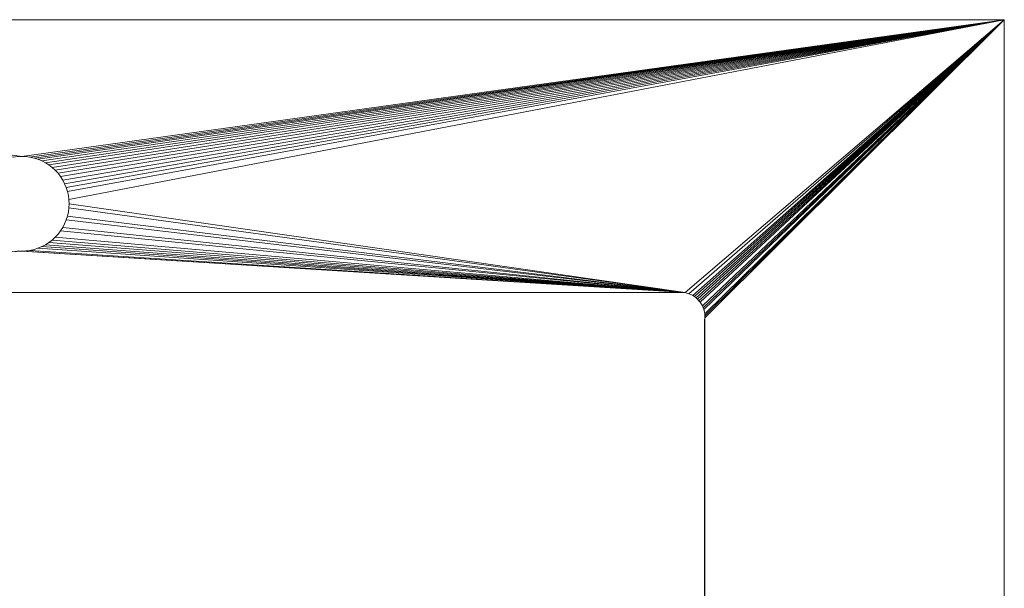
# Model space of a CAD drawing. Header units: millimetres. Extents: x -340 to 380, y -261 to 212.
# Tile 20 of 20: x 19 to 380, y 4 to 212. Entities that reach past the tile are written whole.
import ezdxf

# ---------------------------------------------------------------- set-up
doc = ezdxf.new("R2010")
doc.units = ezdxf.units.MM
doc.layers.add('LUCIDO_1', color=1, linetype='Continuous', lineweight=20, true_color=0xff0000)

# ---------------------------------------------------------------- blocks, each defined once
blk = doc.blocks.new('Group')
at = {"layer": 'LUCIDO_1', "color": 190, "linetype": 'Continuous', "lineweight": 15, "true_color": 0x6600ff, "transparency": 33554687}
for points in [[(380, 212, 500.11), (-340, 212, 500.11), (16.99, 161.64, 500.11), (18.49, 161.83, 500.11)], [(-340, 212, 488.11), (20, 161.9, 488.11), (18.49, 161.83, 488.11)], [(-340, 212, 488.11), (380, 212, 488.11), (23.01, 161.64, 488.11), (21.51, 161.83, 488.11)], [(21.51, 161.83, 488.11), (20, 161.9, 488.11), (-340, 212, 488.11)], [(-340, 212, 488.11), (-340, 212, 500.11), (380, 212, 500.11), (380, 212, 488.11), (-340, 212, 488.11)], [(18.49, 161.83, 500.11), (20, 161.9, 500.11), (380, 212, 500.11)], [(380, 212, 500.11), (20, 161.9, 500.11), (21.51, 161.83, 500.11)], [(21.51, 161.83, 500.11), (23.01, 161.64, 500.11), (380, 212, 500.11)], [(380, 212, 500.11), (23.01, 161.64, 500.11), (24.49, 161.31, 500.11)], [(24.49, 161.31, 488.11), (23.01, 161.64, 488.11), (380, 212, 488.11)], [(24.49, 161.31, 500.11), (25.93, 160.85, 500.11), (380, 212, 500.11)], [(25.93, 160.85, 488.11), (24.49, 161.31, 488.11), (380, 212, 488.11)], [(25.93, 160.85, 500.11), (27.33, 160.27, 500.11), (380, 212, 500.11)], [(380, 212, 488.11), (27.33, 160.27, 488.11), (25.93, 160.85, 488.11)], [(27.33, 160.27, 500.11), (28.67, 159.58, 500.11), (380, 212, 500.11)], [(380, 212, 488.11), (28.67, 159.58, 488.11), (27.33, 160.27, 488.11)], [(380, 212, 500.11), (28.67, 159.58, 500.11), (29.95, 158.76, 500.11)], [(29.95, 158.76, 488.11), (28.67, 159.58, 488.11), (380, 212, 488.11)], [(29.95, 158.76, 500.11), (31.15, 157.84, 500.11), (380, 212, 500.11)], [(31.15, 157.84, 488.11), (29.95, 158.76, 488.11), (380, 212, 488.11)], [(31.15, 157.84, 500.11), (32.27, 156.82, 500.11), (380, 212, 500.11)], [(380, 212, 488.11), (32.27, 156.82, 488.11), (31.15, 157.84, 488.11)], [(380, 212, 500.11), (32.27, 156.82, 500.11), (33.29, 155.7, 500.11)], [(33.29, 155.7, 488.11), (32.27, 156.82, 488.11), (380, 212, 488.11)], [(33.29, 155.7, 500.11), (34.21, 154.5, 500.11), (380, 212, 500.11)], [(34.21, 154.5, 488.11), (33.29, 155.7, 488.11), (380, 212, 488.11)], [(34.21, 154.5, 500.11), (35.02, 153.23, 500.11), (380, 212, 500.11)], [(380, 212, 488.11), (35.02, 153.23, 488.11), (34.21, 154.5, 488.11)], [(380, 212, 500.11), (35.02, 153.23, 500.11), (35.72, 151.88, 500.11)], [(35.72, 151.88, 488.11), (35.02, 153.23, 488.11), (380, 212, 488.11)], [(35.72, 151.88, 500.11), (36.3, 150.49, 500.11), (380, 212, 500.11)], [(36.3, 150.49, 488.11), (35.72, 151.88, 488.11), (380, 212, 488.11)], [(36.3, 150.49, 500.11), (36.76, 149.04, 500.11), (380, 212, 500.11)], [(380, 212, 488.11), (36.76, 149.04, 488.11), (36.3, 150.49, 488.11)], [(380, 212, 500.11), (36.76, 149.04, 500.11), (37.08, 147.56, 500.11)], [(37.08, 147.56, 488.11), (36.76, 149.04, 488.11), (380, 212, 488.11)], [(37.08, 147.56, 500.11), (37.28, 146.06, 500.11), (380, 212, 500.11)], [(380, 212, 488.11), (37.28, 146.06, 488.11), (37.08, 147.56, 488.11)], [(380, 212, 500.11), (37.28, 146.06, 500.11), (37.35, 144.55, 500.11), (263.01, 112, 500.11)], [(37.35, 144.55, 488.11), (37.28, 146.06, 488.11), (380, 212, 488.11), (263.01, 112, 488.11)], [(380, 212, 500.11), (263.01, 112, 500.11), (263.74, 111.83, 500.11)], [(263.74, 111.83, 488.11), (263.01, 112, 488.11), (380, 212, 488.11)], [(263.74, 111.83, 500.11), (264.46, 111.59, 500.11), (380, 212, 500.11)], [(380, 212, 488.11), (264.46, 111.59, 488.11), (263.74, 111.83, 488.11)], [(380, 212, 500.11), (264.46, 111.59, 500.11), (265.15, 111.3, 500.11)], [(265.15, 111.3, 488.11), (264.46, 111.59, 488.11), (380, 212, 488.11)], [(265.15, 111.3, 500.11), (265.82, 110.95, 500.11), (380, 212, 500.11)], [(380, 212, 488.11), (265.82, 110.95, 488.11), (265.15, 111.3, 488.11)], [(380, 212, 500.11), (265.82, 110.95, 500.11), (266.46, 110.54, 500.11)], [(266.46, 110.54, 488.11), (265.82, 110.95, 488.11), (380, 212, 488.11)], [(266.46, 110.54, 500.11), (267.06, 110.09, 500.11), (380, 212, 500.11)], [(267.06, 110.09, 488.11), (266.46, 110.54, 488.11), (380, 212, 488.11)], [(380, 212, 500.11), (267.06, 110.09, 500.11), (267.62, 109.58, 500.11)], [(380, 212, 488.11), (267.62, 109.58, 488.11), (267.06, 110.09, 488.11)], [(267.62, 109.58, 500.11), (268.13, 109.03, 500.11), (380, 212, 500.11)], [(268.13, 109.03, 488.11), (267.62, 109.58, 488.11), (380, 212, 488.11)], [(268.13, 109.03, 500.11), (268.6, 108.43, 500.11), (380, 212, 500.11)], [(380, 212, 488.11), (268.6, 108.43, 488.11), (268.13, 109.03, 488.11)], [(380, 212, 500.11), (268.6, 108.43, 500.11), (269.01, 107.8, 500.11)], [(269.01, 107.8, 488.11), (268.6, 108.43, 488.11), (380, 212, 488.11)], [(269.01, 107.8, 500.11), (269.37, 107.14, 500.11), (380, 212, 500.11)], [(380, 212, 488.11), (269.37, 107.14, 488.11), (269.01, 107.8, 488.11)], [(380, 212, 500.11), (269.37, 107.14, 500.11), (269.67, 106.45, 500.11)], [(269.67, 106.45, 488.11), (269.37, 107.14, 488.11), (380, 212, 488.11)], [(269.67, 106.45, 500.11), (269.92, 105.74, 500.11), (380, 212, 500.11)], [(269.92, 105.74, 488.11), (269.67, 106.45, 488.11), (380, 212, 488.11)], [(380, 212, 500.11), (269.92, 105.74, 500.11), (270.1, 105, 500.11)], [(270.1, 105, 488.11), (269.92, 105.74, 488.11), (380, 212, 488.11)], [(270.1, 105, 500.11), (270.22, 104.26, 500.11), (380, 212, 500.11)], [(380, 212, 488.11), (270.22, 104.26, 488.11), (270.1, 105, 488.11)], [(380, -261, 500.11), (380, 212, 500.11), (270.27, 102.75, 500.11), (270.2, -178, 500.11)], [(270.28, -179.51, 488.11), (270.2, 102, 488.11), (270.27, 102.75, 488.11), (380, 212, 488.11)], [(270.22, 104.26, 500.11), (270.28, 103.51, 500.11), (380, 212, 500.11)], [(380, 212, 488.11), (380, -261, 488.11), (270.22, -180.26, 488.11), (270.28, -179.51, 488.11)], [(270.28, 103.51, 488.11), (270.22, 104.26, 488.11), (380, 212, 488.11)], [(380, 212, 500.11), (270.28, 103.51, 500.11), (270.27, 102.75, 500.11)], [(380, 212, 488.11), (270.27, 102.75, 488.11), (270.28, 103.51, 488.11)], [(380, 212, 488.11), (380, 212, 500.11), (380, -261, 500.11), (380, -261, 488.11), (380, 212, 488.11)], [(20, 161.9, 488.11), (20, 161.9, 500.11), (18.49, 161.83, 500.11), (18.49, 161.83, 488.11), (20, 161.9, 488.11)], [(21.51, 161.83, 488.11), (21.51, 161.83, 500.11), (20, 161.9, 500.11), (20, 161.9, 488.11), (21.51, 161.83, 488.11)], [(23.01, 161.64, 488.11), (23.01, 161.64, 500.11), (21.51, 161.83, 500.11), (21.51, 161.83, 488.11), (23.01, 161.64, 488.11)], [(24.49, 161.31, 488.11), (24.49, 161.31, 500.11), (23.01, 161.64, 500.11), (23.01, 161.64, 488.11), (24.49, 161.31, 488.11)], [(25.93, 160.85, 488.11), (25.93, 160.85, 500.11), (24.49, 161.31, 500.11), (24.49, 161.31, 488.11), (25.93, 160.85, 488.11)], [(27.33, 160.27, 488.11), (27.33, 160.27, 500.11), (25.93, 160.85, 500.11), (25.93, 160.85, 488.11), (27.33, 160.27, 488.11)], [(28.67, 159.58, 488.11), (28.67, 159.58, 500.11), (27.33, 160.27, 500.11), (27.33, 160.27, 488.11), (28.67, 159.58, 488.11)], [(29.95, 158.76, 488.11), (29.95, 158.76, 500.11), (28.67, 159.58, 500.11), (28.67, 159.58, 488.11), (29.95, 158.76, 488.11)], [(31.15, 157.84, 488.11), (31.15, 157.84, 500.11), (29.95, 158.76, 500.11), (29.95, 158.76, 488.11), (31.15, 157.84, 488.11)], [(32.27, 156.82, 488.11), (32.27, 156.82, 500.11), (31.15, 157.84, 500.11), (31.15, 157.84, 488.11), (32.27, 156.82, 488.11)], [(33.29, 155.7, 488.11), (33.29, 155.7, 500.11), (32.27, 156.82, 500.11), (32.27, 156.82, 488.11), (33.29, 155.7, 488.11)], [(34.21, 154.5, 488.11), (34.21, 154.5, 500.11), (33.29, 155.7, 500.11), (33.29, 155.7, 488.11), (34.21, 154.5, 488.11)], [(35.02, 153.23, 488.11), (35.02, 153.23, 500.11), (34.21, 154.5, 500.11), (34.21, 154.5, 488.11), (35.02, 153.23, 488.11)], [(35.72, 151.88, 488.11), (35.72, 151.88, 500.11), (35.02, 153.23, 500.11), (35.02, 153.23, 488.11), (35.72, 151.88, 488.11)], [(36.3, 150.49, 488.11), (36.3, 150.49, 500.11), (35.72, 151.88, 500.11), (35.72, 151.88, 488.11), (36.3, 150.49, 488.11)], [(36.76, 149.04, 488.11), (36.76, 149.04, 500.11), (36.3, 150.49, 500.11), (36.3, 150.49, 488.11), (36.76, 149.04, 488.11)], [(37.08, 147.56, 488.11), (37.08, 147.56, 500.11), (36.76, 149.04, 500.11), (36.76, 149.04, 488.11), (37.08, 147.56, 488.11)], [(37.28, 146.06, 488.11), (37.28, 146.06, 500.11), (37.08, 147.56, 500.11), (37.08, 147.56, 488.11), (37.28, 146.06, 488.11)], [(37.35, 144.55, 488.11), (37.35, 144.55, 500.11), (37.28, 146.06, 500.11), (37.28, 146.06, 488.11), (37.35, 144.55, 488.11)], [(37.28, 143.04, 488.11), (37.28, 143.04, 500.11), (37.35, 144.55, 500.11), (37.35, 144.55, 488.11), (37.28, 143.04, 488.11)], [(263.01, 112, 500.11), (37.35, 144.55, 500.11), (37.28, 143.04, 500.11)], [(263.01, 112, 488.11), (37.28, 143.04, 488.11), (37.35, 144.55, 488.11)], [(36.76, 140.06, 488.11), (36.76, 140.06, 500.11), (37.08, 141.54, 500.11), (37.08, 141.54, 488.11), (36.76, 140.06, 488.11)], [(37.08, 141.54, 500.11), (36.76, 140.06, 500.11), (263.01, 112, 500.11)], [(263.01, 112, 488.11), (36.76, 140.06, 488.11), (37.08, 141.54, 488.11)], [(37.08, 141.54, 488.11), (37.08, 141.54, 500.11), (37.28, 143.04, 500.11), (37.28, 143.04, 488.11), (37.08, 141.54, 488.11)], [(263.01, 112, 500.11), (37.28, 143.04, 500.11), (37.08, 141.54, 500.11)], [(37.08, 141.54, 488.11), (37.28, 143.04, 488.11), (263.01, 112, 488.11)], [(35.02, 135.88, 488.11), (35.02, 135.88, 500.11), (35.72, 137.22, 500.11), (35.72, 137.22, 488.11), (35.02, 135.88, 488.11)], [(35.72, 137.22, 500.11), (35.02, 135.88, 500.11), (263.01, 112, 500.11)], [(263.01, 112, 488.11), (35.02, 135.88, 488.11), (35.72, 137.22, 488.11)], [(35.72, 137.22, 488.11), (35.72, 137.22, 500.11), (36.3, 138.62, 500.11), (36.3, 138.62, 488.11), (35.72, 137.22, 488.11)], [(263.01, 112, 500.11), (36.3, 138.62, 500.11), (35.72, 137.22, 500.11)], [(35.72, 137.22, 488.11), (36.3, 138.62, 488.11), (263.01, 112, 488.11)], [(36.3, 138.62, 488.11), (36.3, 138.62, 500.11), (36.76, 140.06, 500.11), (36.76, 140.06, 488.11), (36.3, 138.62, 488.11)], [(263.01, 112, 500.11), (36.76, 140.06, 500.11), (36.3, 138.62, 500.11)], [(36.3, 138.62, 488.11), (36.76, 140.06, 488.11), (263.01, 112, 488.11)], [(33.29, 133.4, 488.11), (33.29, 133.4, 500.11), (34.21, 134.6, 500.11), (34.21, 134.6, 488.11), (33.29, 133.4, 488.11)], [(263.01, 112, 500.11), (34.21, 134.6, 500.11), (33.29, 133.4, 500.11)], [(33.29, 133.4, 488.11), (34.21, 134.6, 488.11), (263.01, 112, 488.11)], [(34.21, 134.6, 488.11), (34.21, 134.6, 500.11), (35.02, 135.88, 500.11), (35.02, 135.88, 488.11), (34.21, 134.6, 488.11)], [(263.01, 112, 500.11), (35.02, 135.88, 500.11), (34.21, 134.6, 500.11)], [(34.21, 134.6, 488.11), (35.02, 135.88, 488.11), (263.01, 112, 488.11)], [(28.67, 129.53, 488.11), (28.67, 129.53, 500.11), (29.95, 130.34, 500.11), (29.95, 130.34, 488.11), (28.67, 129.53, 488.11)], [(29.95, 130.34, 500.11), (28.67, 129.53, 500.11), (263.01, 112, 500.11)], [(263.01, 112, 488.11), (28.67, 129.53, 488.11), (29.95, 130.34, 488.11)], [(29.95, 130.34, 488.11), (29.95, 130.34, 500.11), (31.15, 131.26, 500.11), (31.15, 131.26, 488.11), (29.95, 130.34, 488.11)], [(31.15, 131.26, 500.11), (29.95, 130.34, 500.11), (263.01, 112, 500.11)], [(29.95, 130.34, 488.11), (31.15, 131.26, 488.11), (263.01, 112, 488.11)], [(31.15, 131.26, 488.11), (31.15, 131.26, 500.11), (32.27, 132.28, 500.11), (32.27, 132.28, 488.11), (31.15, 131.26, 488.11)], [(263.01, 112, 500.11), (32.27, 132.28, 500.11), (31.15, 131.26, 500.11)], [(31.15, 131.26, 488.11), (32.27, 132.28, 488.11), (263.01, 112, 488.11)], [(32.27, 132.28, 488.11), (32.27, 132.28, 500.11), (33.29, 133.4, 500.11), (33.29, 133.4, 488.11), (32.27, 132.28, 488.11)], [(33.29, 133.4, 500.11), (32.27, 132.28, 500.11), (263.01, 112, 500.11)], [(263.01, 112, 488.11), (32.27, 132.28, 488.11), (33.29, 133.4, 488.11)], [(-222.61, 112, 500.11), (20, 127.2, 500.11), (18.49, 127.27, 500.11)], [(21.51, 127.27, 500.11), (-222.61, 112, 500.11), (263.01, 112, 500.11)], [(21.51, 127.27, 500.11), (20, 127.2, 500.11), (-222.61, 112, 500.11)], [(18.49, 127.27, 488.11), (263.01, 112, 488.11), (-222.61, 112, 488.11)], [(18.49, 127.27, 488.11), (18.49, 127.27, 500.11), (20, 127.2, 500.11), (20, 127.2, 488.11), (18.49, 127.27, 488.11)], [(18.49, 127.27, 488.11), (20, 127.2, 488.11), (263.01, 112, 488.11)], [(20, 127.2, 488.11), (20, 127.2, 500.11), (21.51, 127.27, 500.11), (21.51, 127.27, 488.11), (20, 127.2, 488.11)], [(263.01, 112, 488.11), (20, 127.2, 488.11), (21.51, 127.27, 488.11)], [(21.51, 127.27, 488.11), (21.51, 127.27, 500.11), (23.01, 127.47, 500.11), (23.01, 127.47, 488.11), (21.51, 127.27, 488.11)], [(263.01, 112, 500.11), (23.01, 127.47, 500.11), (21.51, 127.27, 500.11)], [(21.51, 127.27, 488.11), (23.01, 127.47, 488.11), (263.01, 112, 488.11)], [(23.01, 127.47, 488.11), (23.01, 127.47, 500.11), (24.49, 127.79, 500.11), (24.49, 127.79, 488.11), (23.01, 127.47, 488.11)], [(24.49, 127.79, 500.11), (23.01, 127.47, 500.11), (263.01, 112, 500.11)], [(263.01, 112, 488.11), (23.01, 127.47, 488.11), (24.49, 127.79, 488.11)], [(24.49, 127.79, 488.11), (24.49, 127.79, 500.11), (25.93, 128.25, 500.11), (25.93, 128.25, 488.11), (24.49, 127.79, 488.11)], [(263.01, 112, 500.11), (25.93, 128.25, 500.11), (24.49, 127.79, 500.11)], [(24.49, 127.79, 488.11), (25.93, 128.25, 488.11), (263.01, 112, 488.11)], [(25.93, 128.25, 488.11), (25.93, 128.25, 500.11), (27.33, 128.83, 500.11), (27.33, 128.83, 488.11), (25.93, 128.25, 488.11)], [(27.33, 128.83, 500.11), (25.93, 128.25, 500.11), (263.01, 112, 500.11)], [(25.93, 128.25, 488.11), (27.33, 128.83, 488.11), (263.01, 112, 488.11)], [(27.33, 128.83, 488.11), (27.33, 128.83, 500.11), (28.67, 129.53, 500.11), (28.67, 129.53, 488.11), (27.33, 128.83, 488.11)], [(263.01, 112, 500.11), (28.67, 129.53, 500.11), (27.33, 128.83, 500.11)], [(27.33, 128.83, 488.11), (28.67, 129.53, 488.11), (263.01, 112, 488.11)], [(-222.61, 112, 500.11), (-222.61, 112, 488.11), (263.01, 112, 488.11), (263.01, 112, 500.11), (-222.61, 112, 500.11)], [(263.74, 111.83, 488.11), (263.74, 111.83, 500.11), (263.01, 112, 500.11), (263.01, 112, 488.11), (263.74, 111.83, 488.11)], [(264.46, 111.59, 488.11), (264.46, 111.59, 500.11), (263.74, 111.83, 500.11), (263.74, 111.83, 488.11), (264.46, 111.59, 488.11)], [(265.15, 111.3, 488.11), (265.15, 111.3, 500.11), (264.46, 111.59, 500.11), (264.46, 111.59, 488.11), (265.15, 111.3, 488.11)], [(265.82, 110.95, 488.11), (265.82, 110.95, 500.11), (265.15, 111.3, 500.11), (265.15, 111.3, 488.11), (265.82, 110.95, 488.11)], [(266.46, 110.54, 488.11), (266.46, 110.54, 500.11), (265.82, 110.95, 500.11), (265.82, 110.95, 488.11), (266.46, 110.54, 488.11)], [(267.06, 110.09, 488.11), (267.06, 110.09, 500.11), (266.46, 110.54, 500.11), (266.46, 110.54, 488.11), (267.06, 110.09, 488.11)], [(267.62, 109.58, 488.11), (267.62, 109.58, 500.11), (267.06, 110.09, 500.11), (267.06, 110.09, 488.11), (267.62, 109.58, 488.11)], [(268.13, 109.03, 488.11), (268.13, 109.03, 500.11), (267.62, 109.58, 500.11), (267.62, 109.58, 488.11), (268.13, 109.03, 488.11)], [(268.6, 108.43, 488.11), (268.6, 108.43, 500.11), (268.13, 109.03, 500.11), (268.13, 109.03, 488.11), (268.6, 108.43, 488.11)], [(269.01, 107.8, 488.11), (269.01, 107.8, 500.11), (268.6, 108.43, 500.11), (268.6, 108.43, 488.11), (269.01, 107.8, 488.11)], [(269.37, 107.14, 488.11), (269.37, 107.14, 500.11), (269.01, 107.8, 500.11), (269.01, 107.8, 488.11), (269.37, 107.14, 488.11)], [(269.67, 106.45, 488.11), (269.67, 106.45, 500.11), (269.37, 107.14, 500.11), (269.37, 107.14, 488.11), (269.67, 106.45, 488.11)], [(269.92, 105.74, 488.11), (269.92, 105.74, 500.11), (269.67, 106.45, 500.11), (269.67, 106.45, 488.11), (269.92, 105.74, 488.11)], [(270.1, 105, 488.11), (270.1, 105, 500.11), (269.92, 105.74, 500.11), (269.92, 105.74, 488.11), (270.1, 105, 488.11)], [(270.22, 104.26, 488.11), (270.22, 104.26, 500.11), (270.1, 105, 500.11), (270.1, 105, 488.11), (270.22, 104.26, 488.11)], [(270.27, 102.75, 500.11), (270.2, 102, 500.11), (270.2, -178, 500.11)], [(270.2, 102, 488.11), (270.2, 102, 500.11), (270.27, 102.75, 500.11), (270.27, 102.75, 488.11), (270.2, 102, 488.11)], [(270.2, 102, 488.11), (270.28, -179.51, 488.11), (270.27, -178.75, 488.11)], [(270.27, -178.75, 488.11), (270.2, -178, 488.11), (270.2, 102, 488.11)], [(270.2, 102, 500.11), (270.2, 102, 488.11), (270.2, -178, 488.11), (270.2, -178, 500.11), (270.2, 102, 500.11)], [(270.28, 103.51, 488.11), (270.28, 103.51, 500.11), (270.22, 104.26, 500.11), (270.22, 104.26, 488.11), (270.28, 103.51, 488.11)], [(270.27, 102.75, 488.11), (270.27, 102.75, 500.11), (270.28, 103.51, 500.11), (270.28, 103.51, 488.11), (270.27, 102.75, 488.11)]]:
    blk.add_polyline3d(points, dxfattribs=at)

msp = doc.modelspace()

# ---------------------------------------------------------------- block references
at = {"layer": 'LUCIDO_1', "color": 190, "true_color": 0x6600ff, "transparency": 33554687}
msp.add_blockref('Group', (0, 0), dxfattribs=at)

doc.saveas('drawing.dxf')
